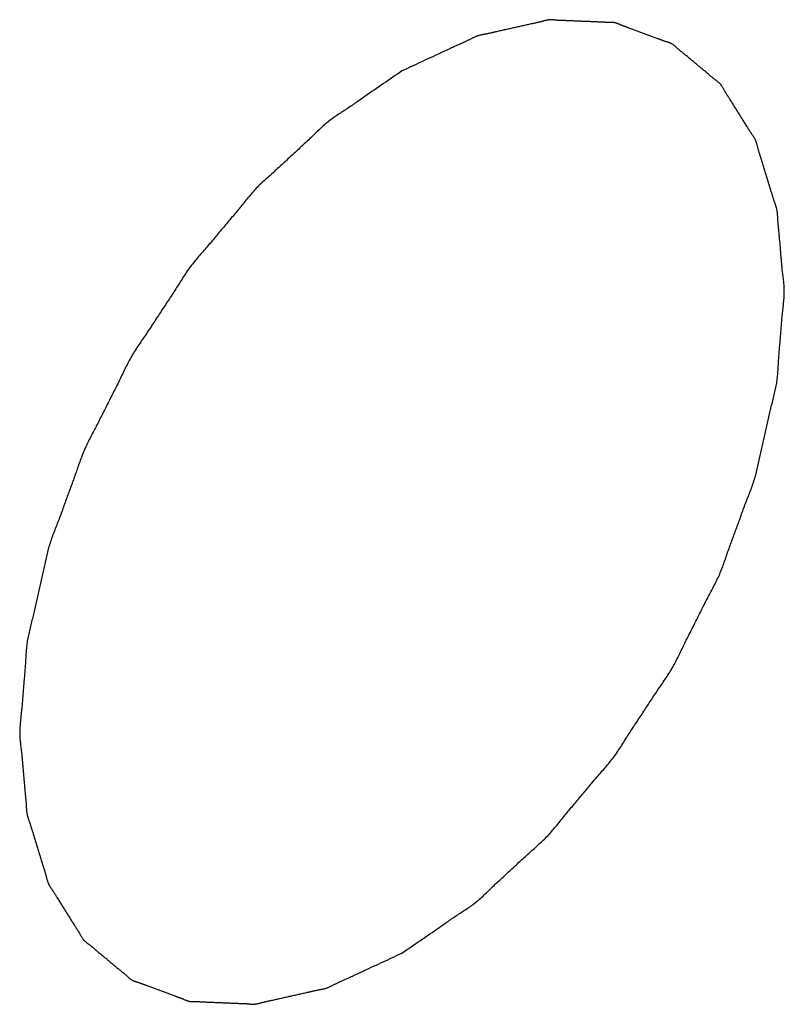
# Model space of a CAD drawing. Header units: inches. Extents: x 6 to 353, y 6 to 228.
# Tile 39 of 256: x 332.9147 to 332.9373, y 77.1134 to 77.1426. Entities that reach past the tile are written whole.
import ezdxf

# ---------------------------------------------------------------- set-up
doc = ezdxf.new("R2010")
doc.units = ezdxf.units.IN
doc.header["$LTSCALE"] = 19.946667
doc.header["$MEASUREMENT"] = 0
doc.linetypes.add('HIDDEN', pattern=[0.2, 0.1, -0.1])
doc.layers.add('DEFAULT_2', color=7, linetype='HIDDEN')

msp = doc.modelspace()

# ---------------------------------------------------------------- linework, layer by layer
at = {"layer": 'DEFAULT_2', "color": 7, "linetype": 'HIDDEN'}
for points in [[(332.925985, 77.114914), (332.926351, 77.115167), (332.926902, 77.115541), (332.927632, 77.116061), (332.928189, 77.1164), (332.928709, 77.11693), (332.929241, 77.117406), (332.929765, 77.117907), (332.930308, 77.118362), (332.93078, 77.118977), (332.931273, 77.119547), (332.931754, 77.120138), (332.932261, 77.120688), (332.932676, 77.12138), (332.933118, 77.122033), (332.933543, 77.1227), (332.93401, 77.12335), (332.934328, 77.124057), (332.934689, 77.124748), (332.935029, 77.125445), (332.935413, 77.126134), (332.93564, 77.126852), (332.935912, 77.127563), (332.936161, 77.128275), (332.936459, 77.128991), (332.936583, 77.12969), (332.936757, 77.130394), (332.936905, 77.131094), (332.937106, 77.131806), (332.937123, 77.132474), (332.937192, 77.133157), (332.937234, 77.133826), (332.937331, 77.134532), (332.937237, 77.135108), (332.937193, 77.135718), (332.937148, 77.136221), (332.937106, 77.136618), (332.937098, 77.136935), (332.937, 77.137179), (332.9369, 77.13753), (332.936763, 77.137958), (332.936634, 77.138393), (332.936521, 77.138733), (332.936459, 77.139011), (332.936312, 77.139198), (332.936145, 77.13948), (332.935925, 77.13982), (332.935713, 77.140169), (332.935534, 77.140437), (332.935422, 77.140665), (332.935227, 77.140792), (332.934996, 77.140997), (332.934696, 77.141239), (332.934402, 77.141492), (332.93416, 77.141681), (332.933995, 77.141854), (332.933769, 77.141909), (332.933489, 77.142022), (332.933131, 77.142149), (332.932778, 77.142286), (332.93249, 77.142383), (332.932287, 77.142488), (332.932033, 77.142473), (332.931713, 77.142495), (332.931305, 77.142506), (332.930901, 77.142529), (332.930575, 77.142534), (332.930339, 77.142569), (332.930067, 77.142485), (332.929718, 77.142414), (332.929277, 77.14231), (332.928838, 77.142217), (332.928484, 77.142129), (332.928226, 77.142096), (332.927941, 77.141941), (332.92757, 77.141777), (332.926916, 77.141471), (332.926358, 77.141214), (332.925985, 77.141042)], [(332.925985, 77.141042), (332.925619, 77.140789), (332.925069, 77.140415), (332.924339, 77.139896), (332.923782, 77.139557), (332.923261, 77.139026), (332.922729, 77.13855), (332.922206, 77.138049), (332.921662, 77.137594), (332.92119, 77.136979), (332.920697, 77.13641), (332.920216, 77.135819), (332.919709, 77.135268), (332.919294, 77.134576), (332.918852, 77.133923), (332.918427, 77.133256), (332.917961, 77.132607), (332.917642, 77.1319), (332.917281, 77.131208), (332.916941, 77.130511), (332.916558, 77.129823), (332.91633, 77.129104), (332.916058, 77.128393), (332.915809, 77.127681), (332.915511, 77.126966), (332.915387, 77.126266), (332.915213, 77.125562), (332.915065, 77.124862), (332.914864, 77.12415), (332.914848, 77.123482), (332.914779, 77.1228), (332.914736, 77.12213), (332.91464, 77.121425), (332.914734, 77.120849), (332.914778, 77.120239), (332.914822, 77.119735), (332.914864, 77.119338), (332.914872, 77.119021), (332.914971, 77.118777), (332.915071, 77.118427), (332.915208, 77.117998), (332.915337, 77.117563), (332.915449, 77.117224), (332.915511, 77.116946), (332.915658, 77.116758), (332.915825, 77.116476), (332.916045, 77.116136), (332.916257, 77.115787), (332.916436, 77.115519), (332.916548, 77.115291), (332.916743, 77.115164), (332.916975, 77.114959), (332.917275, 77.114717), (332.917568, 77.114465), (332.91781, 77.114275), (332.917975, 77.114102), (332.918201, 77.114048), (332.918481, 77.113934), (332.918839, 77.113807), (332.919192, 77.11367), (332.91948, 77.113573), (332.919683, 77.113469), (332.919937, 77.113484), (332.920258, 77.113462), (332.920665, 77.11345), (332.921069, 77.113428), (332.921396, 77.113423), (332.921631, 77.113387), (332.921903, 77.113472), (332.922252, 77.113542), (332.922694, 77.113646), (332.923132, 77.113739), (332.923486, 77.113827), (332.923744, 77.113861), (332.92403, 77.114015), (332.9244, 77.114179), (332.925054, 77.114486), (332.925612, 77.114742), (332.925985, 77.114914)]]:
    msp.add_open_spline(points, degree=3, knots=[0, 0, 0, 0, 0.03125, 0.046875, 0.0625, 0.078125, 0.09375, 0.109375, 0.125, 0.140625, 0.15625, 0.171875, 0.1875, 0.203125, 0.21875, 0.234375, 0.25, 0.265625, 0.28125, 0.296875, 0.3125, 0.328125, 0.34375, 0.359375, 0.375, 0.390625, 0.40625, 0.421875, 0.4375, 0.453125, 0.46875, 0.484375, 0.5, 0.515625, 0.53125, 0.546875, 0.554688, 0.5625, 0.570312, 0.578125, 0.59375, 0.609375, 0.617188, 0.625, 0.632812, 0.640625, 0.65625, 0.671875, 0.679688, 0.6875, 0.695312, 0.703125, 0.71875, 0.734375, 0.742188, 0.75, 0.757812, 0.765625, 0.78125, 0.796875, 0.804688, 0.8125, 0.820312, 0.828125, 0.84375, 0.859375, 0.867188, 0.875, 0.882812, 0.890625, 0.90625, 0.921875, 0.929688, 0.9375, 0.945312, 0.953125, 0.96875, 1, 1, 1, 1], dxfattribs=at)

doc.saveas('drawing.dxf')
